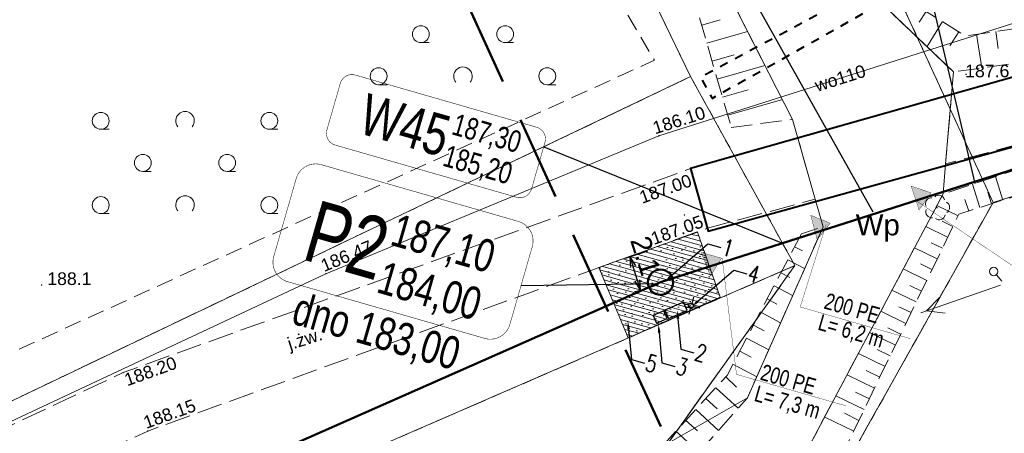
# Model space of a CAD drawing. Header units: metres. Extents: x 7482748 to 7484637, y 5684406 to 5687014.
# Tile 13 of 180: x 7482897 to 7482955, y 5684763 to 5684788. Entities that reach past the tile are written whole.
import ezdxf
from ezdxf import colors
from ezdxf.entities.mleader import LeaderData, LeaderLine
from ezdxf.enums import TextEntityAlignment as Align
from ezdxf.lldxf.tags import DXFTag
from ezdxf.math import Vec2, Vec3

# ---------------------------------------------------------------- set-up
doc = ezdxf.new("R2010")
doc.units = ezdxf.units.M
doc.header["$MEASUREMENT"] = 0
for name, pattern in [('1', [1.5, 1, -0.5]), ('ACAD_ISO03W100', [30, 12, -18]), ('BUBZ01_500', [1.75, 1.25, -0.5]), ('BUIB05_02_500', [1, 0.5, -0.5]), ('KTJZ01_500', [2, 1.5, -0.5]), ('l217_500', [2, 1.5, -0.5]), ('l218_500', [1, 0.5, -0.5]), ('PTTL_500', [1.5, 1, -0.5])]:
    doc.linetypes.add(name, pattern=pattern)
doc.layers.add('+opis sieci', color=7, linetype='Continuous')
doc.layers.add('IS_Węzeł_sieci_kanalizacyjnej_-_opisy', color=7, linetype='Continuous')
for name, color, linetype, lineweight in [('.domiar', 250, 'Continuous', 9), ('.ks gawitacja', 34, 'Continuous', 50), ('.ks tłoczny', 104, 'Continuous', 50), ('_Dzialki', 7, 'Continuous', 0), ('_Kontury', 7, 'Continuous', 0), ('_Uzytki', 7, 'Continuous', 0), ('_Uzytki_opis', 7, 'Continuous', 0), ('BUBZ02_D', 7, 'BUBZ01_500', 13), ('BUBZ02_G', 7, 'BUBZ01_500', 13), ('BUBZ02_W', 7, 'Continuous', 13), ('GES__SUSM05_01L', 7, 'Continuous', 13), ('Kontur', 7, 'Continuous', 30), ('PTTL04_P', 7, 'Continuous', 13), ('RTPW01_P', 7, 'Continuous', 0), ('RTPW02_P', 7, 'Continuous', 0), ('SUPE_L_3', 1, 'Continuous', 13)]:
    doc.layers.add(name, color=color, linetype=linetype, lineweight=lineweight)
for name, color, linetype, lineweight, transparency in [('BUBI03_01', 7, 'Continuous', 40, 0.5), ('BUIB05_02', 7, 'BUIB05_02_500', 40, 0.5), ('KTJZ01_O', 7, 'KTJZ01_500', 13, 0.5), ('KTJZ01_T', 7, 'Continuous', 13, 0.25), ('PTTL04_O', 7, 'PTTL_500', 13, 0.5), ('RTPW01_G', 7, 'Continuous', 13, 0.25), ('RTPW02_G', 7, 'Continuous', 13, 0.25)]:
    doc.layers.add(name, color=color, linetype=linetype, lineweight=lineweight, transparency=transparency)
for name, color, linetype, lineweight, true_color, transparency in [('GES__SUPS01_08G', 5, 'Continuous', 13, 0x0000ff, 0.25), ('GES__SUPW_01_pT', 5, 'Continuous', 13, 0x0000ff, 0.25), ('PTWP02_O', 7, 'Continuous', 13, 0x59d9ff, 0.5)]:
    doc.layers.add(name, color=color, linetype=linetype, lineweight=lineweight, true_color=true_color, transparency=transparency)
for name, color, linetype, lineweight, true_color in [('GES__SUPS01_08P', 5, 'Continuous', 13, 0x0000ff), ('GES__SUPW_01_pL', 5, 'Continuous', 13, 0x0000ff), ('OBOP02_01', 7, 'Continuous', 13, 0x008000)]:
    doc.layers.add(name, color=color, linetype=linetype, lineweight=lineweight, true_color=true_color)
doc.layers.add('IS_kanalizacja_sanitarna', color=7, linetype='SOLID', true_color=0x000000)
doc.layers.add('IS_Opisy_działek_Net', color=7, linetype='SOLID', true_color=0x000000)
doc.styles.get("Standard").update_dxf_attribs({"font": 'simplex.shx', "width": 0.75})
doc.styles.add('Style-Arial', font='arial.ttf')
tags = doc.linetypes.add('SOLID', pattern=[10, 10, 0]).pattern_tags.tags
tags[6:7] = [DXFTag(74, 4), DXFTag(75, 0), DXFTag(340, '0'), DXFTag(46, 0.0), DXFTag(50, 0.0), DXFTag(44, 0.0), DXFTag(45, 0.0)]
tags[4:5] = [DXFTag(74, 4), DXFTag(75, 0), DXFTag(340, '0'), DXFTag(46, 0.0), DXFTag(50, 0.0), DXFTag(44, 0.0), DXFTag(45, 0.0)]
doc.dimstyles.get("Standard").update_dxf_attribs({"dimtxt": 0.18, "dimasz": 0.18, "dimexe": 0.18, "dimexo": 0.0625, "dimgap": 0.09, "dimtad": 0, "dimtih": 1, "dimtoh": 1, "dimdec": 4, "dimzin": 0, "dimdsep": 46, "dimtxsty": 'Standard', "dimcen": 0.09, "dimadec": 0, "dimazin": 0, "dimtfac": 1, "dimtdec": 4, "dimtofl": 0, "dimtmove": 0, "dimatfit": 3, "dimfxl": 0, "dimtolj": 1, "dimtzin": 0, "dimarcsym": 0})

# ---------------------------------------------------------------- blocks, each defined once
blk = doc.blocks.new('SUPS01')
at = {"layer": 'GES__SUPS01_08P', "linetype": 'Continuous', "lineweight": 13}
h = blk.add_hatch(color=256, dxfattribs=at)
edge = h.paths.add_edge_path()
edge.add_arc((0, 0), 0.045, 0, 360)
blk = doc.blocks.new('OBOP02_01_13')
at = {"layer": 'OBOP02_01', "linetype": 'Continuous', "lineweight": 13}
h = blk.add_hatch(color=256, dxfattribs=at)
edge = h.paths.add_edge_path()
edge.add_arc((0, 0), 0.05, 0, 360)
for centre, start, end in [((0, 0.4), 30, 150), ((-0.38, 0.12), 102, 222), ((0.38, 0.12), 318, 78), ((-0.24, -0.32), 174, 294), ((0.24, -0.32), 246, 6)]:
    blk.add_arc(centre, 0.35, start, end, dxfattribs=at)
blk = doc.blocks.new('RTPW01_1')
at = {"layer": 'RTPW02_P', "linetype": 'Continuous', "lineweight": 0}
h = blk.add_hatch(color=256, dxfattribs=at)
edge = h.paths.add_edge_path()
edge.add_arc((0, 0), 0.045, 0, 360)
blk = doc.blocks.new('RTPW01')
at = {"layer": 'RTPW01_P', "linetype": 'Continuous', "lineweight": 0}
h = blk.add_hatch(color=256, dxfattribs=at)
edge = h.paths.add_edge_path()
edge.add_arc((0, 0), 0.045, 0, 360)
blk = doc.blocks.new('RTPW01_3')
at = {"layer": 'RTPW02_P', "linetype": 'Continuous', "lineweight": 0}
h = blk.add_hatch(color=256, dxfattribs=at)
edge = h.paths.add_edge_path()
edge.add_arc((0, 0), 0.045, 0, 360)
blk = doc.blocks.new('RTPW01_2')
at = {"layer": 'RTPW01_P', "linetype": 'Continuous', "lineweight": 0}
h = blk.add_hatch(color=256, dxfattribs=at)
edge = h.paths.add_edge_path()
edge.add_arc((0, 0), 0.045, 0, 360)
blk = doc.blocks.new('PTTL04_1')
at = {"layer": 'PTTL04_P', "linetype": 'Continuous', "lineweight": 13}
for p, q in [((-5, 2), (-4.5, 2)), ((5, 2), (5.5, 2)), ((-2.5, -0.5), (-2, -0.5)), ((2.5, -0.5), (3, -0.5)), ((-5, -3), (-4.5, -3)), ((5, -3), (5.5, -3))]:
    blk.add_line(p, q, dxfattribs=at)
for centre in [(-5, 2.5), (5, 2.5), (-2.5, 0), (2.5, 0), (-5, -2.5), (5, -2.5)]:
    blk.add_circle(centre, 0.5, dxfattribs=at)
for centre in [(0, 2.5), (0, -2.5)]:
    blk.add_arc(centre, 0.55, 320.48, 219.52, dxfattribs=at)
blk = doc.blocks.new('TerminatorOpen_0.5')
at = {"color": 0, "linetype": 'ByBlock', "lineweight": -2}
for q in [(-1, 0.25), (-1, 0), (-1, -0.25)]:
    blk.add_line((0, 0), q, dxfattribs=at)
blk = doc.blocks.new('*D778')
at = {"layer": '.domiar', "color": 0, "linetype": 'Continuous', "lineweight": -2, "transparency": 16777216}
for p, q in [((7482934.281, 5684774.29), (7482932.949, 5684773.865)), ((7482933.682, 5684772.555), (7482933.42, 5684773.375)), ((7482934.914, 5684772.308), (7482933.582, 5684771.882))]:
    blk.add_line(p, q, dxfattribs=at)
at = {"layer": 'Defpoints', "color": 0, "linetype": 'Continuous', "transparency": 16777216}
for p in [(7482934.567, 5684774.382), (7482933.234, 5684773.956), (7482935.2, 5684772.399)]:
    blk.add_point(p, dxfattribs=at)
at = {"layer": '.domiar', "color": 0, "linetype": 'Continuous', "lineweight": -2, "transparency": 16777216, "xscale": 0.61, "yscale": 0.61, "zscale": 0.61}
for p, rotation in [((7482933.234, 5684773.956), 107.7108194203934), ((7482933.868, 5684771.974), 287.7108194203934)]:
    blk.add_blockref('TerminatorOpen_0.5', p, dxfattribs=dict(at, rotation=rotation))
at = {"layer": '.domiar', "color": 0, "linetype": 'Continuous', "transparency": 16777216, "insert": (7482934.16, 5684774.023), "char_height": 1.2, "attachment_point": 5, "rotation": 287.71082, "style": 'Style-Arial'}
blk.add_mtext('\\A1;2.1', dxfattribs=at)

msp = doc.modelspace()

# ---------------------------------------------------------------- hatches: boundary and pattern name
at = {"layer": '.domiar', "linetype": 'Continuous'}
h = msp.add_hatch(dxfattribs=at)
h.set_pattern_fill('ASPHALT', color=256, scale=2, angle=-15.5365361)
h.set_pattern_definition([(344.463463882, (-1249664.3828, 2211279.8534), (0.53570561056, 1.92691969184), [0, -2]), (344.463463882, (-1249666.0828, 2211280.6062), (0.53570561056, 1.92691969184), [0, -2]), (344.463463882, (-1249666.3589, 2211279.6505), (0.53570561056, 1.92691969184), [0, -2]), (344.463463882, (-1249665.2488, 2211279.2952), (0.53570561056, 1.92691969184), [0, -2]), (344.463463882, (-1249664.8338, 2211279.1643), (0.53570561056, 1.92691969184), [0, -2]), (344.463463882, (-1249665.0588, 2211280.5757), (0.53570561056, 1.92691969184), [0, -2]), (344.463463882, (-1249664.3375, 2211280.427), (0.53570561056, 1.92691969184), [0, -2]), (344.463463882, (-1249665.4587, 2211280.22), (0.53570561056, 1.92691969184), [0, -2]), (344.463463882, (-1249665.4165, 2211279.7932), (0.53570561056, 1.92691969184), [0, -2]), (344.463463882, (-1249665.81, 2211279.721), (0.53570561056, 1.92691969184), [0, -2]), (344.463463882, (-1249665.9213, 2211280.0114), (0.53570561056, 1.92691969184), [0, -2]), (344.463463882, (-1249664.759, 2211279.6571), (0.53570561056, 1.92691969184), [0, -2]), (344.463463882, (-1249665.2344, 2211280.3547), (0.53570561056, 1.92691969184), [0, -2]), (344.463463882, (-1249665.535, 2211280.7289), (0.53570561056, 1.92691969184), [0, -2]), (344.463463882, (-1249664.7402, 2211280.1914), (0.53570561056, 1.92691969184), [0, -2]), (344.463463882, (-1249666.0087, 2211280.3314), (0.53570561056, 1.92691969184), [0, -2]), (344.463463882, (-1249665.3967, 2211279.6217), (0.53570561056, 1.92691969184), [0, -2]), (344.463463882, (-1249665.122, 2211278.762), (0.53570561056, 1.92691969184), [0, -2]), (344.463463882, (-1249666.3194, 2211279.1207), (0.53570561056, 1.92691969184), [0, -2]), (344.463463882, (-1249665.7663, 2211279.1693), (0.53570561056, 1.92691969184), [0, -2]), (344.463463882, (-1249666.1567, 2211279.3141), (0.53570561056, 1.92691969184), [0, -2]), (344.463463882, (-1249666.079, 2211280.983), (0.53570561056, 1.92691969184), [2, 0]), (344.463463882, (-1249666.146, 2211280.7422), (0.53570561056, 1.92691969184), [2, 0]), (344.463463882, (-1249666.213, 2211280.5013), (0.53570561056, 1.92691969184), [2, 0]), (344.463463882, (-1249666.2799, 2211280.2605), (0.53570561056, 1.92691969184), [2, 0]), (344.463463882, (-1249666.3469, 2211280.0196), (0.53570561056, 1.92691969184), [2, 0]), (344.463463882, (-1249666.4138, 2211279.7787), (0.53570561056, 1.92691969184), [2, 0]), (344.463463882, (-1249666.4808, 2211279.5379), (0.53570561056, 1.92691969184), [2, 0]), (344.463463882, (-1249666.5477, 2211279.297), (0.53570561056, 1.92691969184), [2, 0])])
h.paths.add_polyline_path([(7482937.24614, 5684775.41956), (7482931.38828, 5684773.32222), (7482933.13495, 5684769.15209), (7482938.58181, 5684771.57025)])
at = {"layer": 'IS_kanalizacja_sanitarna', "linetype": 'Continuous', "ltscale": 0.01}
for points in [[(7482951.09405, 5684777.75804), (7482949.90975, 5684778.15793), (7482950.37855, 5684776.73307)], [(7482945.11056, 5684775.95515), (7482943.95242, 5684776.42549), (7482944.33476, 5684774.97503)], [(7482938.66489, 5684773.88312), (7482937.46065, 5684774.21824), (7482938.00599, 5684772.82088)]]:
    msp.add_hatch(color=256, dxfattribs=at).paths.add_polyline_path(points)

# ---------------------------------------------------------------- linework, layer by layer
at = {"layer": '.domiar', "linetype": 'Continuous'}
msp.add_lwpolyline([(7482937.24614, 5684775.41956), (7482931.38828, 5684773.32222), (7482933.13495, 5684769.15209), (7482938.58181, 5684771.57025), (7482937.24614, 5684775.41956)], dxfattribs=at)
at = {"layer": '.ks gawitacja', "linetype": 'Continuous'}
msp.add_lwpolyline([(7482935.04722, 5684772.45292), (7482886.03005, 5684750.81921), (7482842.68673, 5684731.87328), (7482842.68673, 5684731.87328), (7482818.14921, 5684726.96802)], dxfattribs=at)
msp.add_ellipse((7482935.04843, 5684772.45264), major_axis=(0.75, 0), ratio=1, dxfattribs=at)
at = {"layer": '.ks tłoczny', "linetype": 'Continuous'}
msp.add_lwpolyline([(7483010.69853, 5684817.75771), (7483002.08645, 5684806.6194), (7482989.55583, 5684791.94911), (7482984.33604, 5684788.23733), (7482953.65862, 5684778.4131), (7482953.65862, 5684778.4131)], dxfattribs=at)
at = {"layer": '.ks tłoczny', "color": 111, "linetype": 'Continuous', "true_color": 0x70ffb8}
msp.add_lwpolyline([(7482953.65862, 5684778.4131), (7482935.04722, 5684772.45292)], dxfattribs=at)
at = {"color": 1, "linetype": 'ByBlock', "lineweight": 30}
for p, q in [((7482936.35764, 5684771.21125), (7482936.67612, 5684771.12271)), ((7482936.57068, 5684770.94457), (7482936.86257, 5684771.07088)), ((7482937.00295, 5684771.5758), (7482936.9144, 5684771.25732)), ((7482936.81074, 5684770.88443), (7482936.72219, 5684770.56595)), ((7482937.04902, 5684771.01904), (7482937.3675, 5684770.9305))]:
    msp.add_line(p, q, dxfattribs=at)
msp.add_lwpolyline([(7482936.41493, 5684771.27102), (7482935.30561, 5684770.79383), (7482935.51533, 5684770.3063), (7482936.62465, 5684770.78349)], close=True, dxfattribs=at)
msp.add_circle((7482936.86257, 5684771.07088), 0.14337, dxfattribs=at)
at = {"layer": '_Dzialki', "color": 96, "linetype": 'Continuous', "true_color": 0x008000, "flags": 128}
for points in [[(7482926.89, 5684805.24), (7482936.83, 5684784.65)], [(7482954.77, 5684777.19), (7482948.4, 5684791.05)], [(7482986.3, 5684787.02), (7482954.77, 5684777.19)], [(7482936.83, 5684784.65), (7482886.28, 5684760.5)], [(7482936.83, 5684784.65), (7482943.01, 5684773.44)], [(7482946.06, 5684761.66), (7482954.77, 5684777.19)], [(7482943.01, 5684773.44), (7482843.43, 5684730.17)], [(7482943.01, 5684773.44), (7482935.49, 5684762.91)]]:
    msp.add_lwpolyline(points, dxfattribs=at)
at = {"layer": '_Kontury', "color": 96, "linetype": 'l217_500', "true_color": 0x008000, "flags": 128}
for points in [[(7482936.83, 5684784.65), (7482926.89, 5684805.24)], [(7482986.3, 5684787.02), (7482954.77, 5684777.19)], [(7482886.28, 5684760.5), (7482936.83, 5684784.65)], [(7482954.77, 5684777.19), (7482946.06, 5684761.66)], [(7482943.01, 5684773.44), (7482843.43, 5684730.17)], [(7482935.49, 5684762.91), (7482943.01, 5684773.44)]]:
    msp.add_lwpolyline(points, dxfattribs=at)
at = {"layer": '_Uzytki', "color": 96, "linetype": 'l218_500', "true_color": 0x008000, "flags": 128}
for points in [[(7482936.83, 5684784.65), (7482926.89, 5684805.24)], [(7482954.77, 5684777.19), (7482948.4, 5684791.05)], [(7482986.3, 5684787.02), (7482954.77, 5684777.19)], [(7482936.83, 5684784.65), (7482886.28, 5684760.5)], [(7482943.01, 5684773.44), (7482936.83, 5684784.65)], [(7482946.06, 5684761.66), (7482954.77, 5684777.19)], [(7482843.43, 5684730.17), (7482943.01, 5684773.44)], [(7482935.49, 5684762.91), (7482943.01, 5684773.44)]]:
    msp.add_lwpolyline(points, dxfattribs=at)
at = {"layer": 'BUBI03_01', "linetype": 'Continuous', "lineweight": 40, "flags": 128}
msp.add_lwpolyline([(7482965.64, 5684787.37), (7482936.83, 5684779.19), (7482937.88, 5684775.49), (7482966.92, 5684783.52), (7482965.64, 5684787.37)], close=True, dxfattribs=at)
at = {"layer": 'BUBZ02_D', "linetype": 'BUBZ01_500', "lineweight": 13, "flags": 128}
for points in [[(7482937.45, 5684808.06), (7482934.82, 5684806.33), (7482939.59, 5684797.13), (7482947.23, 5684789.87), (7482948.14, 5684789), (7482952.42, 5684784.93), (7482961.4, 5684786.17), (7482965.64, 5684787.37), (7482971.94, 5684789.11)], [(7482939.24, 5684781.63), (7482942.87, 5684782.11), (7482937.76, 5684792.15), (7482931.17, 5684803.57), (7482930.46, 5684800.18)], [(7482966.56, 5684780.91), (7482966.63, 5684782.63), (7482951.8, 5684777.69), (7482943.86, 5684762.73), (7482939.59, 5684756.87), (7482934.02, 5684751.69), (7482924.53, 5684744.19)], [(7482904.47, 5684742.76), (7482904.79, 5684741.67), (7482917.45, 5684746.58), (7482927.27, 5684752.79), (7482935.95, 5684760.81), (7482940.2, 5684765.6), (7482944.69, 5684775.74), (7482943.4, 5684775.33)]]:
    msp.add_lwpolyline(points, dxfattribs=at)
at = {"layer": 'BUBZ02_G', "linetype": 'BUBZ01_500', "lineweight": 13, "flags": 128}
for points in [[(7482971.94, 5684789.11), (7482960.09, 5684788.09), (7482953.14, 5684787.06), (7482949.11, 5684789.54), (7482948.56, 5684790.58), (7482943.05, 5684799.25), (7482937.45, 5684808.06)], [(7482930.46, 5684800.18), (7482936.52, 5684791.05), (7482939.24, 5684781.63)], [(7482924.53, 5684744.19), (7482933.94, 5684750.53), (7482941.21, 5684755.69), (7482945.93, 5684762.46), (7482952.74, 5684776.49), (7482966.56, 5684780.91)], [(7482943.4, 5684775.33), (7482938.99, 5684766.93), (7482934.57, 5684762.1), (7482925.8, 5684754.68), (7482917.22, 5684748.23), (7482904.47, 5684742.76)]]:
    msp.add_lwpolyline(points, dxfattribs=at)
at = {"layer": 'BUBZ02_W', "linetype": 'Continuous', "lineweight": 13}
for p, q in [((7482937.49, 5684787.7), (7482938.59, 5684788.02)), ((7482950.79, 5684788.51), (7482950.39, 5684787.87)), ((7482951.76, 5684787.91), (7482950.85, 5684786.43)), ((7482937.8, 5684786.63), (7482940.21, 5684787.33)), ((7482952.73, 5684787.31), (7482952.21, 5684786.47)), ((7482953.79, 5684787.16), (7482954.09, 5684785.16)), ((7482954.92, 5684787.32), (7482955.07, 5684786.32)), ((7482938.1, 5684785.56), (7482939.42, 5684785.94)), ((7482938.41, 5684784.49), (7482941.24, 5684785.31)), ((7482938.72, 5684783.43), (7482940.24, 5684783.86)), ((7482939.03, 5684782.36), (7482942.27, 5684783.29)), ((7482955.34, 5684777.32), (7482954.9, 5684778.72)), ((7482953.99, 5684776.89), (7482953.55, 5684778.27)), ((7482954.67, 5684777.11), (7482954.45, 5684777.8)), ((7482952.69, 5684776.4), (7482951.44, 5684777.01)), ((7482953.32, 5684776.67), (7482953.1, 5684777.36)), ((7482952.07, 5684775.12), (7482950.77, 5684775.75)), ((7482952.38, 5684775.76), (7482951.74, 5684776.07)), ((7482942.99, 5684774.56), (7482943.47, 5684774.31)), ((7482951.76, 5684774.48), (7482951.1, 5684774.8)), ((7482951.45, 5684773.84), (7482950.11, 5684774.5)), ((7482942.59, 5684773.78), (7482943.59, 5684773.26)), ((7482951.14, 5684773.2), (7482950.46, 5684773.54)), ((7482942.18, 5684773.01), (7482942.71, 5684772.73)), ((7482950.83, 5684772.56), (7482949.44, 5684773.24)), ((7482941.78, 5684772.24), (7482942.88, 5684771.66)), ((7482950.52, 5684771.93), (7482949.82, 5684772.27)), ((7482950.21, 5684771.29), (7482948.77, 5684771.99)), ((7482941.37, 5684771.46), (7482941.95, 5684771.16)), ((7482940.96, 5684770.69), (7482942.17, 5684770.05)), ((7482949.59, 5684770.01), (7482948.11, 5684770.73)), ((7482949.9, 5684770.65), (7482949.17, 5684771)), ((7482940.56, 5684769.91), (7482941.19, 5684769.58)), ((7482948.98, 5684768.73), (7482947.44, 5684769.48)), ((7482949.28, 5684769.37), (7482948.53, 5684769.74)), ((7482940.15, 5684769.14), (7482941.46, 5684768.45)), ((7482939.74, 5684768.37), (7482940.43, 5684768.01)), ((7482948.36, 5684767.46), (7482946.78, 5684768.22)), ((7482948.67, 5684768.09), (7482947.89, 5684768.47)), ((7482939.34, 5684767.59), (7482940.75, 5684766.85)), ((7482947.74, 5684766.18), (7482946.11, 5684766.97)), ((7482948.05, 5684766.82), (7482947.24, 5684767.21)), ((7482938.91, 5684766.84), (7482939.56, 5684766.24)), ((7482938.32, 5684766.19), (7482939.65, 5684764.98)), ((7482947.43, 5684765.54), (7482946.6, 5684765.94)), ((7482937.73, 5684765.55), (7482938.4, 5684764.94)), ((7482947.12, 5684764.9), (7482945.44, 5684765.71)), ((7482937.14, 5684764.91), (7482938.49, 5684763.67)), ((7482946.81, 5684764.26), (7482945.96, 5684764.68)), ((7482936.55, 5684764.26), (7482937.23, 5684763.64)), ((7482946.5, 5684763.63), (7482944.78, 5684764.46)), ((7482935.96, 5684763.62), (7482937.33, 5684762.36))]:
    msp.add_line(p, q, dxfattribs=at)
at = {"layer": 'BUIB05_02', "linetype": 'BUIB05_02_500', "lineweight": 40, "flags": 128}
msp.add_lwpolyline([(7482949.11, 5684789.54), (7482948.56, 5684790.58), (7482937.42, 5684784.6), (7482938.1, 5684783.36), (7482949.11, 5684789.54)], close=True, dxfattribs=at)
at = {"layer": 'GES__SUPW_01_pL', "linetype": 'Continuous', "lineweight": 13, "flags": 128}
msp.add_lwpolyline([(7482820.1276, 5684734.0533), (7482839.16, 5684737.3), (7482915.2, 5684772.96), (7482934.95, 5684781.14), (7482974.67, 5684793.76), (7482978.13, 5684794.38)], dxfattribs=at)
at = {"layer": 'GES__SUSM05_01L', "linetype": 'Continuous', "lineweight": 13}
msp.add_line((7482954.96, 5684772.9), (7482955.29, 5684772.52), dxfattribs=at)
msp.add_circle((7482954.8, 5684773.09), 0.25, dxfattribs=at)
at = {"layer": 'IS_kanalizacja_sanitarna', "linetype": 'Continuous', "ltscale": 0.01, "const_width": 0.02}
for points in [[(7482951.09405, 5684777.75804), (7482949.90975, 5684778.15793), (7482950.37855, 5684776.73307), (7482951.09405, 5684777.75804)], [(7482945.11056, 5684775.95515), (7482943.95242, 5684776.42549), (7482944.33476, 5684774.97503), (7482945.11056, 5684775.95515)], [(7482938.66489, 5684773.88312), (7482937.46065, 5684774.21824), (7482938.00599, 5684772.82088), (7482938.66489, 5684773.88312)]]:
    msp.add_lwpolyline(points, dxfattribs=at)
at = {"layer": 'IS_Opisy_działek_Net', "linetype": 'Continuous', "ltscale": 0.01, "const_width": 0.02}
for points in [[(7482950.19114, 5684777.30266), (7482957.68479, 5684772.24107), (7482962.27376, 5684770.91987)], [(7482944.87151, 5684775.89214), (7482943.32872, 5684770.98752), (7482949.84407, 5684769.11171)], [(7482938.69597, 5684773.89525), (7482939.55076, 5684766.99103), (7482946.06611, 5684765.11522)]]:
    msp.add_lwpolyline(points, dxfattribs=at)
at = {"layer": 'IS_Węzeł_sieci_kanalizacyjnej_-_opisy', "color": 1, "linetype": '1', "lineweight": 50, "ltscale": 5}
msp.add_lwpolyline([(7482911.1369, 5684816.18635), (7482937.36222, 5684758.86098), (7482918.02218, 5684722.57207)], dxfattribs=at)
at = {"layer": 'IS_Węzeł_sieci_kanalizacyjnej_-_opisy', "color": 18, "linetype": 'SOLID', "ltscale": 0.01, "true_color": 0x000000}
for points in [[(7482948.28041, 5684801.23991), (7482953.68133, 5684778.31669)], [(7482936.45201, 5684796.57073), (7482947.64471, 5684776.62315)], [(7482928.11749, 5684780.48764), (7482942.27765, 5684774.76842)], [(7482926.77607, 5684772.25882), (7482934.78878, 5684772.37041)]]:
    msp.add_lwpolyline(points, dxfattribs=at)
at = {"layer": 'IS_Węzeł_sieci_kanalizacyjnej_-_opisy', "color": 18, "linetype": 'SOLID', "ltscale": 0.01, "true_color": 0x000000, "const_width": 0.03}
for points in [[(7482915.75325, 5684780.59028), (7482926.50646, 5684777.49437, 0.414214), (7482927.39755, 5684777.98706), (7482928.19436, 5684780.75464, 0.414214), (7482927.70166, 5684781.64574), (7482916.94846, 5684784.74165, 0.414214), (7482916.05736, 5684784.24896), (7482915.26056, 5684781.48138, 0.414214), (7482915.75325, 5684780.59028)], [(7482912.93239, 5684772.48787), (7482924.62093, 5684769.12266, 0.414214), (7482926.11022, 5684769.9461), (7482927.44191, 5684774.57154, 0.414214), (7482926.61848, 5684776.06083), (7482914.92993, 5684779.42604, 0.414214), (7482913.44065, 5684778.6026), (7482912.10895, 5684773.97715, 0.414214), (7482912.93239, 5684772.48787)]]:
    msp.add_lwpolyline(points, format="xyb", dxfattribs=at)
at = {"layer": 'Kontur', "linetype": 'ACAD_ISO03W100', "lineweight": 30, "ltscale": 3}
for p, q in [((7482935.24447, 5684770.75575), (7482934.60299, 5684770.47557)), ((7482934.60299, 5684770.47557), (7482934.80311, 5684770.01737)), ((7482935.4446, 5684770.29755), (7482935.24447, 5684770.75575)), ((7482934.80311, 5684770.01737), (7482935.4446, 5684770.29755))]:
    msp.add_line(p, q, dxfattribs=at)
at = {"layer": 'KTJZ01_O', "linetype": 'KTJZ01_500', "lineweight": 13, "flags": 128}
for points in [[(7483107.96, 5684987.3), (7483105.89, 5684984.62), (7483097.08, 5684979.66), (7483094.58, 5684977.26), (7483089.33, 5684970.52), (7483067, 5684936.52), (7483055.75, 5684917.62), (7483049.83, 5684905.98), (7483037.64, 5684879.4), (7483029.19, 5684861.49), (7483025.17, 5684853.29), (7483022.11, 5684847.59), (7483021.63, 5684846.81), (7483013.71, 5684833.78), (7483005.9, 5684822.09), (7483001.32, 5684815.77), (7482995.38, 5684808.22), (7482983.67, 5684795.02), (7482979.12, 5684792.16), (7482971.94, 5684789.11), (7482965.64, 5684787.37), (7482952.3, 5684783.58), (7482951.95, 5684779.47), (7482966.92, 5684783.52), (7482975.32, 5684785.98), (7482981.09, 5684788.49), (7482989.8, 5684795.34), (7482998.63, 5684805.86), (7483009.22, 5684819.92), (7483017.36, 5684832.17), (7483026, 5684846.32), (7483032.98, 5684860.11), (7483041.71, 5684879.11), (7483053.36, 5684904.14), (7483059.52, 5684916.03), (7483070.43, 5684934.47), (7483092.38, 5684967.95), (7483097.45, 5684974.47), (7483099.72, 5684976.27), (7483102.53, 5684977.73), (7483104.57, 5684977.71), (7483106.41, 5684976.87), (7483108.42, 5684974.83)], [(7482818.68026, 5684728.86989), (7482833.4, 5684733.45), (7482863.71, 5684744.56), (7482904.64, 5684763.63), (7482937.84, 5684775.66), (7482944.22, 5684777.38), (7482943.19, 5684781), (7482936.83, 5684779.19), (7482903.18, 5684767.1), (7482862.07, 5684747.73), (7482831.82, 5684737.23), (7482820.05919, 5684733.8083)]]:
    msp.add_lwpolyline(points, dxfattribs=at)
at = {"layer": 'PTTL04_O', "linetype": 'PTTL_500', "lineweight": 13, "flags": 128}
msp.add_lwpolyline([(7482851.35, 5684776.5), (7482884.83, 5684762.94), (7482934.69, 5684785.62), (7482923.71, 5684804.03)], dxfattribs=at)
at = {"layer": 'PTWP02_O', "linetype": 'Continuous', "lineweight": 13, "flags": 128}
msp.add_lwpolyline([(7482943.86, 5684762.73), (7482951.8, 5684777.69), (7482951.95, 5684779.47), (7482952.3, 5684783.58), (7482952.42, 5684784.93), (7482948.14, 5684789), (7482947.23, 5684789.87), (7482939.59, 5684797.13), (7482934.82, 5684806.33), (7482931.17, 5684803.57), (7482937.76, 5684792.15), (7482942.87, 5684782.11), (7482943.19, 5684781), (7482944.22, 5684777.38), (7482944.69, 5684775.74), (7482940.2, 5684765.6), (7482935.49, 5684762.91)], dxfattribs=at)
at = {"layer": 'SUPE_L_3', "linetype": 'Continuous'}
for p, q in [((7482950.48, 5684770.64), (7482955.2, 5684772.28)), ((7482950.81, 5684770.75), (7482951.59, 5684771.55)), ((7482950.81, 5684770.75), (7482951.92, 5684770.61))]:
    msp.add_line(p, q, dxfattribs=at)

# ---------------------------------------------------------------- block references
at = {"layer": 'GES__SUPS01_08P', "linetype": 'Continuous', "lineweight": 13}
for p in [(7482934.95, 5684781.14), (7482915.2, 5684772.96)]:
    msp.add_blockref('SUPS01', p, dxfattribs=at)
at = {"layer": 'OBOP02_01', "linetype": 'Continuous', "lineweight": 13, "rotation": 271.81}
msp.add_blockref('OBOP02_01_13', (7482951.44, 5684776.88), dxfattribs=at)
at = {"layer": 'PTTL04_P', "linetype": 'Continuous', "lineweight": 13}
for p in [(7482923.33, 5684787.17), (7482906.85, 5684779.53)]:
    msp.add_blockref('PTTL04_1', p, dxfattribs=at)
at = {"layer": 'RTPW01_P', "linetype": 'Continuous', "lineweight": 0}
for name, p in [('RTPW01', (7482953.17, 5684784.78)), ('RTPW01_2', (7482898.34, 5684772.29))]:
    msp.add_blockref(name, p, dxfattribs=at)
at = {"layer": 'RTPW02_P', "linetype": 'Continuous', "lineweight": 0}
for name, p in [('RTPW01_1', (7482936.83, 5684779.19)), ('RTPW01_1', (7482937.84, 5684775.66)), ('RTPW01_3', (7482903.18, 5684767.1)), ('RTPW01_3', (7482904.64, 5684763.63))]:
    msp.add_blockref(name, p, dxfattribs=at)
at = {"layer": 'RTPW02_P', "linetype": 'Continuous', "lineweight": 0, "rotation": 16.02471607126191}
msp.add_blockref('RTPW01_1', (7482936.46486, 5684776.44533), dxfattribs=at)

# ---------------------------------------------------------------- texts
at = {"layer": '_Uzytki_opis', "color": 96, "linetype": 'Continuous', "lineweight": 13, "true_color": 0x008000, "style": 'Style-Arial'}
msp.add_text('Wp', height=1.25, dxfattribs=at).set_placement((7482946.62, 5684775.23))
at = {"layer": 'GES__SUPS01_08G', "linetype": 'Continuous', "lineweight": 13, "style": 'Style-Arial'}
for s, rotation, p in [('186.10', 17.63, (7482934.61, 5684781.58)), ('186.47', 22.5, (7482914.95, 5684773.4))]:
    msp.add_text(s, height=0.75, rotation=rotation, dxfattribs=at).set_placement(p, align=Align.MIDDLE_LEFT)
at = {"layer": 'GES__SUPW_01_pT', "linetype": 'Continuous', "lineweight": 13, "style": 'Style-Arial'}
msp.add_text('wo110', height=0.75, rotation=17.63, dxfattribs=at).set_placement((7482945.7, 5684784.56), align=Align.MIDDLE_CENTER)
at = {"layer": 'IS_Opisy_działek_Net', "linetype": 'Continuous', "ltscale": 0.01, "char_height": 0.9648, "rotation": 343.9385491}
for s, insert, attachment_point in [('{\\fArial|b0|i0|c238|p34;200 PE}', (7482944.67765, 5684770.89826), 7), ('\\fArial|b0|i0;L= 6,2 m', (7482944.58601, 5684770.57999), 1), ('{\\fArial|b0|i0|c238|p34;200 PE}', (7482940.89968, 5684766.67526), 7), ('\\fArial|b0|i0;L= 7,3 m', (7482940.80805, 5684766.35699), 1)]:
    msp.add_mtext(s, dxfattribs=dict(at, insert=insert, attachment_point=attachment_point))
at = {"layer": 'IS_Węzeł_sieci_kanalizacyjnej_-_opisy', "color": 18, "linetype": 'SOLID', "ltscale": 0.01, "true_color": 0x000000, "rotation": 343.9385491}
for s, insert, char_height, attachment_point in [('\\fArial|b0|i0;W45', (7482922.08225, 5684779.8383), 2.448, 9), ('\\fArial|b0|i0;187,30', (7482922.52562, 5684781.01683), 1.2888, 7), ('\\fArial|b0|i0;185,20', (7482922.41208, 5684780.62245), 1.2888, 1), ('\\fArial|b0|i0;P2', (7482918.20944, 5684772.53991), 3.672, 9), ('\\fArial|b0|i0;187,10', (7482918.83408, 5684774.34807), 1.9296, 7), ('\\fArial|b0|i0;184,00', (7482918.65679, 5684773.73228), 1.9296, 1), ('{\\fArial|b0|i0|c238|p34;dno 183,00}', (7482913.61761, 5684771.88072), 1.9296, 1)]:
    msp.add_mtext(s, dxfattribs=dict(at, insert=insert, char_height=char_height, attachment_point=attachment_point))
at = {"layer": 'KTJZ01_T', "linetype": 'Continuous', "lineweight": 13, "style": 'Style-Arial'}
msp.add_text('j.żw.', height=0.75, rotation=17.69, dxfattribs=at).set_placement((7482913.07, 5684768.42))
at = {"layer": 'RTPW01_G', "linetype": 'Continuous', "lineweight": 13, "style": 'Style-Arial'}
for s, p in [('187.6', (7482953.11, 5684784.61)), ('188.1', (7482898.68, 5684772.29))]:
    msp.add_text(s, height=0.75, dxfattribs=at).set_placement(p)
at = {"layer": 'RTPW02_G', "linetype": 'Continuous', "lineweight": 13, "style": 'Style-Arial'}
msp.add_text('187.00', height=0.75, rotation=19.76, dxfattribs=at).set_placement((7482936.72, 5684778.89), align=Align.TOP_RIGHT)
msp.add_text('187.05', height=0.75, rotation=19.92, dxfattribs=at).set_placement((7482937.66, 5684775.75), align=Align.RIGHT)
for s, rotation, p in [('188.20', 19.76, (7482903.42, 5684766.28)), ('188.15', 19.92, (7482904.55, 5684763.75))]:
    msp.add_text(s, height=0.75, rotation=rotation, dxfattribs=at).set_placement(p)

# ---------------------------------------------------------------- dimensions: what is measured, and where the dimension line sits
at = {"layer": '.domiar', "color": 7, "linetype": 'Continuous'}
dim = msp.add_linear_dim(base=(7482933.23442, 5684773.95613), p1=(7482935.20001, 5684772.39909), p2=(7482934.56688, 5684774.38165), angle=107.7108194, dimstyle='Standard', override={"dimtxt": 1.2, "dimasz": 0.61, "dimexe": 0.3, "dimexo": 0.3, "dimgap": 0.3, "dimtad": 1, "dimtih": 0, "dimtoh": 0, "dimdec": 1, "dimzin": 11, "dimdsep": 0, "dimtxsty": 'Style-Arial', "dimblk": 'TerminatorOpen_0.5', "dimadec": 4, "dimazin": 3, "dimtdec": 1, "dimatfit": 1, "dimldrblk": 'TerminatorOpen_0.5', "dimfrac": 2, "dimtzin": 11}, dxfattribs=at)
dim.commit()
dim.dimension.update_dxf_attribs({"geometry": '*D778', "text_midpoint": (7482933.3006, 5684773.74892), "dimtype": 161})

# ---------------------------------------------------------------- leaders
at = {"layer": '+opis sieci', "linetype": 'ByBlock', "lineweight": 30}
ml = msp.add_multileader_mtext('Standard', dxfattribs=at)
ml.set_content('1', color=256)
ml.set_leader_properties()
ml.build(insert=Vec2(0, 0))
ml.multileader.update_dxf_attribs({"dogleg_length": 0.8, "arrow_head_size": 0.5})
ctx = ml.context
ctx.base_point, ctx.char_height, ctx.arrow_head_size, ctx.landing_gap_size, ctx.plane_origin, ctx.plane_x_axis, ctx.plane_y_axis = Vec3(7482938.61737, 5684774.50739), 1, 0.5, 0.09, Vec3(7482945.37271, 5684774.26625), Vec3(0.96345985, -0.26785281), Vec3(0.26785281, 0.96345985)
notes = []
notes.append((ctx, [(0, (1, 1, 0), (7482937.84661, 5684774.72167), (0.96345985, -0.26785281), 0.8, [(0, [(7482935.34327, 5684772.54852)], 0, [])])]))
ctx.mtext.insert, ctx.mtext.text_direction, ctx.mtext.rotation, ctx.mtext.flow_direction = Vec3(7482938.8648, 5684775.06136), Vec3(0.96345985, -0.26785281), 6.0120216, 5
ml = msp.add_multileader_mtext('Standard', dxfattribs=at)
ml.set_content('4', color=256)
ml.set_leader_properties()
ml.build(insert=Vec2(0, 0))
ml.multileader.update_dxf_attribs({"dogleg_length": 0.8, "arrow_head_size": 0.5})
ctx = ml.context
ctx.base_point, ctx.char_height, ctx.arrow_head_size, ctx.landing_gap_size, ctx.plane_origin, ctx.plane_x_axis, ctx.plane_y_axis = Vec3(7482940.15813, 5684772.9572), 1, 0.5, 0.09, Vec3(7482946.91346, 5684772.71606), Vec3(0.96345985, -0.26785281), Vec3(0.26785281, 0.96345985)
notes.append((ctx, [(0, (1, 1, 0), (7482939.38736, 5684773.17148), (0.96345985, -0.26785281), 0.8, [(0, [(7482936.88402, 5684770.99833)], 0, [])])]))
ctx.mtext.insert, ctx.mtext.text_direction, ctx.mtext.rotation, ctx.mtext.flow_direction = Vec3(7482940.40555, 5684773.51117), Vec3(0.96345985, -0.26785281), 6.0120216, 5
ml = msp.add_multileader_mtext('Standard', dxfattribs=at)
ml.set_content('2', color=256)
ml.set_leader_properties()
ml.build(insert=Vec2(0, 0))
ml.multileader.update_dxf_attribs({"dogleg_length": 0.8, "arrow_head_size": 0.5})
ctx = ml.context
ctx.base_point, ctx.char_height, ctx.arrow_head_size, ctx.landing_gap_size, ctx.plane_origin, ctx.plane_x_axis, ctx.plane_y_axis = Vec3(7482937.01728, 5684768.26621), 1, 0.5, 0.09, Vec3(7482943.77262, 5684768.02507), Vec3(0.96345985, -0.26785281), Vec3(0.26785281, 0.96345985)
notes.append((ctx, [(0, (1, 1, 0), (7482936.24652, 5684768.48049), (0.96345985, -0.26785281), 0.8, [(0, [(7482936.03676, 5684770.78724)], 0, [])])]))
ctx.mtext.insert, ctx.mtext.text_direction, ctx.mtext.rotation, ctx.mtext.flow_direction = Vec3(7482937.26471, 5684768.82018), Vec3(0.96345985, -0.26785281), 6.0120216, 5
ml = msp.add_multileader_mtext('Standard', dxfattribs=at)
ml.set_content('5', color=256)
ml.set_leader_properties()
ml.build(insert=Vec2(0, 0))
ml.multileader.update_dxf_attribs({"dogleg_length": 0.8, "arrow_head_size": 0.5})
ctx = ml.context
ctx.base_point, ctx.char_height, ctx.arrow_head_size, ctx.landing_gap_size, ctx.plane_origin, ctx.plane_x_axis, ctx.plane_y_axis = Vec3(7482934.08723, 5684767.65038), 1, 0.5, 0.09, Vec3(7482940.84256, 5684767.40924), Vec3(0.96345985, -0.26785281), Vec3(0.26785281, 0.96345985)
notes.append((ctx, [(0, (1, 1, 0), (7482933.31646, 5684767.86467), (0.96345985, -0.26785281), 0.8, [(0, [(7482933.1067, 5684770.17141)], 0, [])])]))
ctx.mtext.insert, ctx.mtext.text_direction, ctx.mtext.rotation, ctx.mtext.flow_direction = Vec3(7482934.33465, 5684768.20435), Vec3(0.96345985, -0.26785281), 6.0120216, 5
ml = msp.add_multileader_mtext('Standard', dxfattribs=at)
ml.set_content('3', color=256)
ml.set_leader_properties()
ml.build(insert=Vec2(0, 0))
ml.multileader.update_dxf_attribs({"dogleg_length": 0.8, "arrow_head_size": 0.5})
ctx = ml.context
ctx.base_point, ctx.char_height, ctx.arrow_head_size, ctx.landing_gap_size, ctx.plane_origin, ctx.plane_x_axis, ctx.plane_y_axis = Vec3(7482935.90178, 5684767.45188), 1, 0.5, 0.09, Vec3(7482942.65712, 5684767.21073), Vec3(0.96345985, -0.26785281), Vec3(0.26785281, 0.96345985)
notes.append((ctx, [(0, (1, 1, 0), (7482935.13101, 5684767.66616), (0.96345985, -0.26785281), 0.8, [(0, [(7482934.92125, 5684769.9729)], 0, [])])]))
ctx.mtext.insert, ctx.mtext.text_direction, ctx.mtext.rotation, ctx.mtext.flow_direction = Vec3(7482936.14921, 5684768.00584), Vec3(0.96345985, -0.26785281), 6.0120216, 5
for ctx, leaders in notes:
    for number, flags, end, landing, length, lines in leaders:
        leader = LeaderData()
        leader.index, (leader.has_last_leader_line, leader.has_dogleg_vector, leader.attachment_direction) = number, flags
        leader.last_leader_point, leader.dogleg_vector, leader.dogleg_length = Vec3(end), Vec3(landing), length
        for number, points, colour, breaks in lines:
            line = LeaderLine()
            line.index, line.vertices, line.color, line.breaks = number, Vec3.list(points), colors.encode_raw_color(colour), breaks
            leader.lines.append(line)
        ctx.leaders.append(leader)

doc.saveas('drawing.dxf')
